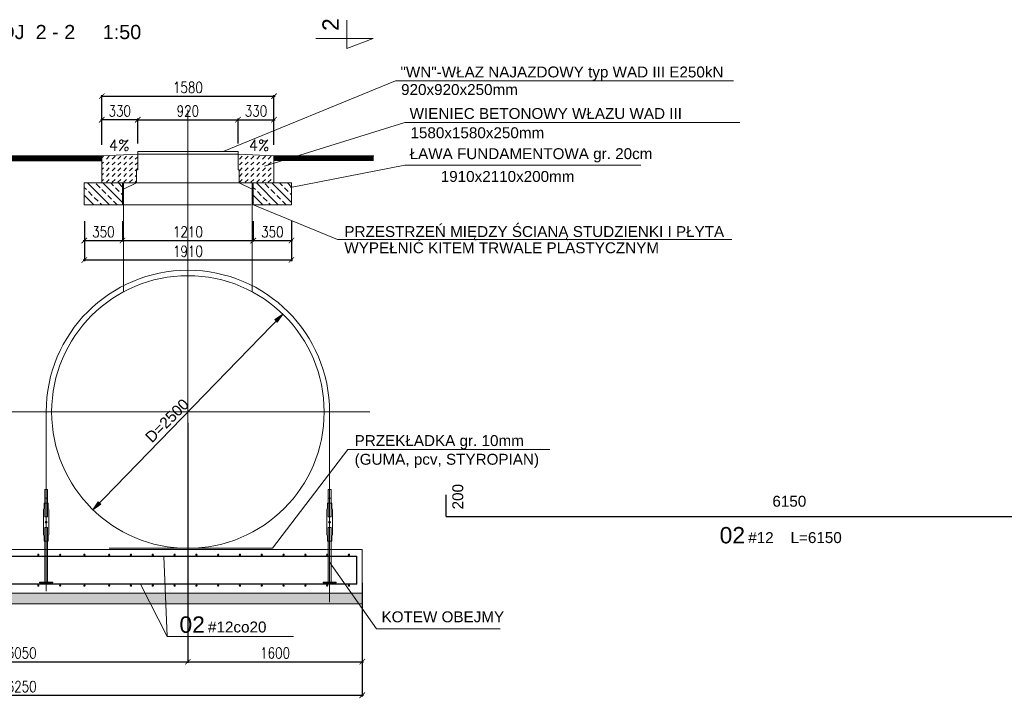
# Model space of a CAD drawing. Header units: millimetres. Extents: x -387992 to 11255, y 102926 to 380857.
# Tile 21 of 27: x -381803 to -372770, y 294734 to 300956. Entities that reach past the tile are written whole.
import ezdxf

# ---------------------------------------------------------------- set-up
doc = ezdxf.new("R2010")
doc.units = ezdxf.units.MM
doc.header["$MEASUREMENT"] = 0
for name, color, linetype, lineweight in [('AOS BETON', 7, 'Continuous', 18), ('AOS OPIS', 7, 'Continuous', 9), ('AOS OS', 7, 'Continuous', 5), ('AOS STAL', 7, 'Continuous', 13), ('AOS WYMIAR', 7, 'Continuous', 9), ('AOS WYMIAR @ 1', 7, 'Continuous', 9), ('AOS ZBROJENIE', 7, 'Continuous', 25), ('AOS_OPIS', 7, 'Continuous', 9)]:
    doc.layers.add(name, color=color, linetype=linetype, lineweight=lineweight)
doc.styles.add('ARIAL', font='arial.ttf')
doc.styles.add('ROMANS', font='romans.shx', dxfattribs={"width": 0.7})
doc.styles.add('wymiary_opis', font='simplex.shx', dxfattribs={"width": 0.8})
doc.dimstyles.new('BB 1-50', dxfattribs={"dimtxt": 100, "dimasz": 50, "dimexe": 10, "dimexo": 100, "dimgap": 30, "dimtad": 1, "dimlfac": -1, "dimzin": 12, "dimdsep": 46, "dimtxsty": 'wymiary_opis', "dimblk": 'ARCHTICK', "dimcen": 45, "dimdle": 10, "dimclrd": 256, "dimclre": 256, "dimadec": 0, "dimazin": 0, "dimtfac": 1, "dimtix": 1, "dimtmove": 2, "dimatfit": 3, "dimfxl": 1, "dimtolj": 1, "dimtzin": 0, "dimarcsym": 0})
pattern_1 = [(45, (-402061.448, 285411.79), (3e-15, 53.03301), [37.5, -37.5])]

# ---------------------------------------------------------------- blocks, each defined once
blk = doc.blocks.new('_ArchTick')
at = {"color": 0, "linetype": 'ByBlock', "const_width": 0.15}
blk.add_lwpolyline([(-0.5, -0.5), (0.5, 0.5)], dxfattribs=at)
blk = doc.blocks.new('*D6250')
at = {"layer": 'AOS WYMIAR', "lineweight": -2, "transparency": 16777216}
for p, q in [((-384909.9, 295556.5), (-384909.9, 294751.5)), ((-378659.9, 295549), (-378659.9, 294751.5)), ((-384919.9, 294761.5), (-378649.9, 294761.5))]:
    blk.add_line(p, q, dxfattribs=at)
at = {"layer": 'Defpoints', "color": 0, "transparency": 16777216}
for p in [(-384909.9, 295656.5), (-378659.9, 295649), (-378659.9, 294761.5)]:
    blk.add_point(p, dxfattribs=at)
at = {"layer": 'AOS WYMIAR', "lineweight": -2, "transparency": 16777216, "xscale": 50, "yscale": 50, "zscale": 50, "rotation": 180}
blk.add_blockref('_ArchTick', (-384909.9, 294761.5), dxfattribs=at)
at = {"layer": 'AOS WYMIAR', "lineweight": -2, "transparency": 16777216, "xscale": 50, "yscale": 50, "zscale": 50}
blk.add_blockref('_ArchTick', (-378659.9, 294761.5), dxfattribs=at)
at = {"layer": 'AOS WYMIAR', "color": 0, "transparency": 16777216, "insert": (-381784.9, 294841.5), "char_height": 100, "attachment_point": 5, "style": 'wymiary_opis'}
blk.add_mtext('\\A1;6250', dxfattribs=at)
blk = doc.blocks.new('*D1014')
at = {"layer": 'AOS WYMIAR', "lineweight": -2, "transparency": 16777216}
for p, q in [((-381049.9, 299809), (-381049.9, 300265)), ((-379469.9, 299809), (-379469.9, 300265)), ((-381059.9, 300255), (-379459.9, 300255))]:
    blk.add_line(p, q, dxfattribs=at)
at = {"layer": 'Defpoints', "color": 0, "transparency": 16777216}
for p in [(-379469.9, 300255), (-381049.9, 299709), (-379469.9, 299709)]:
    blk.add_point(p, dxfattribs=at)
at = {"layer": 'AOS WYMIAR', "lineweight": -2, "transparency": 16777216, "xscale": 50, "yscale": 50, "zscale": 50, "rotation": 180}
blk.add_blockref('_ArchTick', (-381049.9, 300255), dxfattribs=at)
at = {"layer": 'AOS WYMIAR', "lineweight": -2, "transparency": 16777216, "xscale": 50, "yscale": 50, "zscale": 50}
blk.add_blockref('_ArchTick', (-379469.9, 300255), dxfattribs=at)
at = {"layer": 'AOS WYMIAR', "color": 0, "transparency": 16777216, "insert": (-380259.9, 300335), "char_height": 100, "attachment_point": 5, "style": 'wymiary_opis'}
blk.add_mtext('\\A1;1580', dxfattribs=at)
blk = doc.blocks.new('*D1015')
at = {"layer": 'AOS WYMIAR', "lineweight": -2, "transparency": 16777216}
for p, q in [((-380709.9, 300038.9), (-381059.9, 300038.9)), ((-381049.9, 299809), (-381049.9, 300048.9)), ((-380719.9, 299847.3), (-380719.9, 300048.9))]:
    blk.add_line(p, q, dxfattribs=at)
at = {"layer": 'Defpoints', "color": 0, "transparency": 16777216}
for p in [(-381049.9, 300038.9), (-380719.9, 299747.3), (-381049.9, 299709)]:
    blk.add_point(p, dxfattribs=at)
at = {"layer": 'AOS WYMIAR', "lineweight": -2, "transparency": 16777216, "xscale": 50, "yscale": 50, "zscale": 50, "rotation": 180}
blk.add_blockref('_ArchTick', (-381049.9, 300038.9), dxfattribs=at)
at = {"layer": 'AOS WYMIAR', "lineweight": -2, "transparency": 16777216, "xscale": 50, "yscale": 50, "zscale": 50}
blk.add_blockref('_ArchTick', (-380719.9, 300038.9), dxfattribs=at)
at = {"layer": 'AOS WYMIAR', "color": 0, "transparency": 16777216, "insert": (-380884.9, 300118.9), "char_height": 100, "attachment_point": 5, "style": 'wymiary_opis'}
blk.add_mtext('\\A1;330', dxfattribs=at)
blk = doc.blocks.new('*D1017')
at = {"layer": 'AOS WYMIAR', "lineweight": -2, "transparency": 16777216}
for p, q in [((-379809.9, 300038.9), (-379459.9, 300038.9)), ((-379799.9, 299822.3), (-379799.9, 300048.9)), ((-379469.9, 299809), (-379469.9, 300048.9))]:
    blk.add_line(p, q, dxfattribs=at)
at = {"layer": 'Defpoints', "color": 0, "transparency": 16777216}
for p in [(-379469.9, 300038.9), (-379799.9, 299722.3), (-379469.9, 299709)]:
    blk.add_point(p, dxfattribs=at)
at = {"layer": 'AOS WYMIAR', "lineweight": -2, "transparency": 16777216, "xscale": 50, "yscale": 50, "zscale": 50, "rotation": 180}
blk.add_blockref('_ArchTick', (-379799.9, 300038.9), dxfattribs=at)
at = {"layer": 'AOS WYMIAR', "lineweight": -2, "transparency": 16777216, "xscale": 50, "yscale": 50, "zscale": 50}
blk.add_blockref('_ArchTick', (-379469.9, 300038.9), dxfattribs=at)
at = {"layer": 'AOS WYMIAR', "color": 0, "transparency": 16777216, "insert": (-379634.9, 300118.9), "char_height": 100, "attachment_point": 5, "style": 'wymiary_opis'}
blk.add_mtext('\\A1;330', dxfattribs=at)
blk = doc.blocks.new('*D1018')
at = {"layer": 'AOS WYMIAR', "lineweight": -2, "transparency": 16777216}
for p, q in [((-380729.9, 300038.9), (-379789.9, 300038.9)), ((-380719.9, 299822.3), (-380719.9, 300048.9)), ((-379799.9, 299822.3), (-379799.9, 300048.9))]:
    blk.add_line(p, q, dxfattribs=at)
at = {"layer": 'Defpoints', "color": 0, "transparency": 16777216}
for p in [(-379799.9, 300038.9), (-380719.9, 299722.3), (-379799.9, 299722.3)]:
    blk.add_point(p, dxfattribs=at)
at = {"layer": 'AOS WYMIAR', "lineweight": -2, "transparency": 16777216, "xscale": 50, "yscale": 50, "zscale": 50, "rotation": 180}
blk.add_blockref('_ArchTick', (-380719.9, 300038.9), dxfattribs=at)
at = {"layer": 'AOS WYMIAR', "lineweight": -2, "transparency": 16777216, "xscale": 50, "yscale": 50, "zscale": 50}
blk.add_blockref('_ArchTick', (-379799.9, 300038.9), dxfattribs=at)
at = {"layer": 'AOS WYMIAR', "color": 0, "transparency": 16777216, "insert": (-380259.9, 300118.9), "char_height": 100, "attachment_point": 5, "style": 'wymiary_opis'}
blk.add_mtext('\\A1;920', dxfattribs=at)
blk = doc.blocks.new('*D1019')
at = {"layer": 'AOS WYMIAR', "lineweight": -2, "transparency": 16777216}
for p, q in [((-381209.9, 298959), (-381209.9, 298742.9)), ((-379309.9, 298959), (-379309.9, 298742.9)), ((-381219.9, 298752.9), (-379299.9, 298752.9))]:
    blk.add_line(p, q, dxfattribs=at)
at = {"layer": 'Defpoints', "color": 0, "transparency": 16777216}
for p in [(-381209.9, 299059), (-379309.9, 299059), (-379309.9, 298752.9)]:
    blk.add_point(p, dxfattribs=at)
at = {"layer": 'AOS WYMIAR', "lineweight": -2, "transparency": 16777216, "xscale": 50, "yscale": 50, "zscale": 50, "rotation": 180}
blk.add_blockref('_ArchTick', (-381209.9, 298752.9), dxfattribs=at)
at = {"layer": 'AOS WYMIAR', "lineweight": -2, "transparency": 16777216, "xscale": 50, "yscale": 50, "zscale": 50}
blk.add_blockref('_ArchTick', (-379309.9, 298752.9), dxfattribs=at)
at = {"layer": 'AOS WYMIAR', "color": 0, "transparency": 16777216, "insert": (-380259.9, 298832.9), "char_height": 100, "attachment_point": 5, "style": 'wymiary_opis'}
blk.add_mtext('\\A1;1910', dxfattribs=at)
blk = doc.blocks.new('*D1020')
at = {"layer": 'AOS WYMIAR', "lineweight": -2, "transparency": 16777216}
for p, q in [((-381209.9, 299109), (-381209.9, 298921)), ((-380859.9, 299109), (-380859.9, 298921)), ((-381219.9, 298931), (-380849.9, 298931))]:
    blk.add_line(p, q, dxfattribs=at)
at = {"layer": 'Defpoints', "color": 0, "transparency": 16777216}
for p in [(-381209.9, 299209), (-380859.9, 299209), (-380859.9, 298931)]:
    blk.add_point(p, dxfattribs=at)
at = {"layer": 'AOS WYMIAR', "lineweight": -2, "transparency": 16777216, "xscale": 50, "yscale": 50, "zscale": 50, "rotation": 180}
blk.add_blockref('_ArchTick', (-381209.9, 298931), dxfattribs=at)
at = {"layer": 'AOS WYMIAR', "lineweight": -2, "transparency": 16777216, "xscale": 50, "yscale": 50, "zscale": 50}
blk.add_blockref('_ArchTick', (-380859.9, 298931), dxfattribs=at)
at = {"layer": 'AOS WYMIAR', "color": 0, "transparency": 16777216, "insert": (-381034.9, 299011), "char_height": 100, "attachment_point": 5, "style": 'wymiary_opis'}
blk.add_mtext('\\A1;350', dxfattribs=at)
blk = doc.blocks.new('*D1021')
at = {"layer": 'AOS WYMIAR', "lineweight": -2, "transparency": 16777216}
for p, q in [((-380859.9, 299109), (-380859.9, 298921)), ((-379659.9, 299109), (-379659.9, 298921)), ((-380869.9, 298931), (-379649.9, 298931))]:
    blk.add_line(p, q, dxfattribs=at)
at = {"layer": 'Defpoints', "color": 0, "transparency": 16777216}
for p in [(-380859.9, 299209), (-379659.9, 299209), (-379659.9, 298931)]:
    blk.add_point(p, dxfattribs=at)
at = {"layer": 'AOS WYMIAR', "lineweight": -2, "transparency": 16777216, "xscale": 50, "yscale": 50, "zscale": 50, "rotation": 180}
blk.add_blockref('_ArchTick', (-380859.9, 298931), dxfattribs=at)
at = {"layer": 'AOS WYMIAR', "lineweight": -2, "transparency": 16777216, "xscale": 50, "yscale": 50, "zscale": 50}
blk.add_blockref('_ArchTick', (-379659.9, 298931), dxfattribs=at)
at = {"layer": 'AOS WYMIAR', "color": 0, "transparency": 16777216, "insert": (-380259.9, 299011), "char_height": 100, "attachment_point": 5, "style": 'wymiary_opis'}
blk.add_mtext('\\A1;1210', dxfattribs=at)
blk = doc.blocks.new('*D1022')
at = {"layer": 'AOS WYMIAR', "lineweight": -2, "transparency": 16777216}
for p, q in [((-379309.9, 299109), (-379309.9, 298921)), ((-379669.9, 298931), (-379299.9, 298931)), ((-379659.9, 298959), (-379659.9, 298921))]:
    blk.add_line(p, q, dxfattribs=at)
at = {"layer": 'Defpoints', "color": 0, "transparency": 16777216}
for p in [(-379309.9, 299209), (-379659.9, 299059), (-379309.9, 298931)]:
    blk.add_point(p, dxfattribs=at)
at = {"layer": 'AOS WYMIAR', "lineweight": -2, "transparency": 16777216, "xscale": 50, "yscale": 50, "zscale": 50, "rotation": 180}
blk.add_blockref('_ArchTick', (-379659.9, 298931), dxfattribs=at)
at = {"layer": 'AOS WYMIAR', "lineweight": -2, "transparency": 16777216, "xscale": 50, "yscale": 50, "zscale": 50}
blk.add_blockref('_ArchTick', (-379309.9, 298931), dxfattribs=at)
at = {"layer": 'AOS WYMIAR', "color": 0, "transparency": 16777216, "insert": (-379484.9, 299011), "char_height": 100, "attachment_point": 5, "style": 'wymiary_opis'}
blk.add_mtext('\\A1;350', dxfattribs=at)
blk = doc.blocks.new('*D1013')
at = {"layer": 'AOS WYMIAR', "lineweight": -2, "transparency": 16777216}
for p, q in [((-380259.9, 295864.4), (-380259.9, 295059.4)), ((-378659.9, 295792.8), (-378659.9, 295059.4)), ((-380269.9, 295069.4), (-378649.9, 295069.4))]:
    blk.add_line(p, q, dxfattribs=at)
at = {"layer": 'Defpoints', "color": 0, "transparency": 16777216}
for p in [(-380259.9, 295964.4), (-378659.9, 295892.8), (-378659.9, 295069.4)]:
    blk.add_point(p, dxfattribs=at)
at = {"layer": 'AOS WYMIAR', "lineweight": -2, "transparency": 16777216, "xscale": 50, "yscale": 50, "zscale": 50, "rotation": 180}
blk.add_blockref('_ArchTick', (-380259.9, 295069.4), dxfattribs=at)
at = {"layer": 'AOS WYMIAR', "lineweight": -2, "transparency": 16777216, "xscale": 50, "yscale": 50, "zscale": 50}
blk.add_blockref('_ArchTick', (-378659.9, 295069.4), dxfattribs=at)
at = {"layer": 'AOS WYMIAR', "color": 0, "transparency": 16777216, "insert": (-379459.9, 295149.4), "char_height": 100, "attachment_point": 5, "style": 'wymiary_opis'}
blk.add_mtext('\\A1;1600', dxfattribs=at)
blk = doc.blocks.new('*D1034')
at = {"layer": 'AOS WYMIAR', "lineweight": -2, "transparency": 16777216}
for p, q in [((-383309.9, 297259), (-383309.9, 295059.4)), ((-380259.9, 297259), (-380259.9, 295059.4)), ((-383319.9, 295069.4), (-380249.9, 295069.4))]:
    blk.add_line(p, q, dxfattribs=at)
at = {"layer": 'Defpoints', "color": 0, "transparency": 16777216}
for p in [(-383309.9, 297359), (-380259.9, 297359), (-380259.9, 295069.4)]:
    blk.add_point(p, dxfattribs=at)
at = {"layer": 'AOS WYMIAR', "lineweight": -2, "transparency": 16777216, "xscale": 50, "yscale": 50, "zscale": 50, "rotation": 180}
blk.add_blockref('_ArchTick', (-383309.9, 295069.4), dxfattribs=at)
at = {"layer": 'AOS WYMIAR', "lineweight": -2, "transparency": 16777216, "xscale": 50, "yscale": 50, "zscale": 50}
blk.add_blockref('_ArchTick', (-380259.9, 295069.4), dxfattribs=at)
at = {"layer": 'AOS WYMIAR', "color": 0, "transparency": 16777216, "insert": (-381784.9, 295149.4), "char_height": 100, "attachment_point": 5, "style": 'wymiary_opis'}
blk.add_mtext('\\A1;3050', dxfattribs=at)

msp = doc.modelspace()

# ---------------------------------------------------------------- hatches: boundary and pattern name
at = {"layer": 'AOS BETON'}
h = msp.add_hatch(dxfattribs=at)
h.set_pattern_fill('DASH', scale=300, angle=45, style=0)
h.set_pattern_definition(pattern_1)
h.paths.add_polyline_path([(-380729.930945, 299459.001498), (-381049.930945, 299459.001498), (-381049.930945, 299709.001498), (-380719.930945, 299722.255667), (-380719.930945, 299579.001498), (-380729.930945, 299579.001498)])
edge = h.paths.add_edge_path(flags=16)
edge.add_line((-380719.930945, 299579.001498), (-380729.930945, 299579.001498))
h = msp.add_hatch(dxfattribs=at)
h.set_pattern_fill('DASH', scale=300, angle=45, style=0)
h.set_pattern_definition(pattern_1)
h.paths.add_polyline_path([(-379789.930945, 299579.001498), (-379789.930945, 299459.001498), (-379469.930945, 299459.001498), (-379469.930945, 299709.001498), (-379799.930945, 299722.255667), (-379799.930945, 299579.001498)])
edge = h.paths.add_edge_path(flags=16)
edge.add_line((-379799.930945, 299579.001498), (-379789.930945, 299579.001498))
h = msp.add_hatch(dxfattribs=at)
h.set_pattern_fill('ANSI33', scale=400, angle=90, style=0)
h.set_pattern_definition([(135, (-398761.45, 285361.79), (-70.7107, -70.7107), []), (135, (-398761.45, 285432.5), (-70.7107, -70.7107), [50, -25])])
h.paths.add_polyline_path([(-381209.930945, 299259.001498), (-380859.930945, 299259.001498), (-380859.930945, 299459.001498), (-381209.930945, 299459.001498)])
h = msp.add_hatch(dxfattribs=at)
h.set_pattern_fill('ANSI33', scale=400, angle=90, style=0)
h.set_pattern_definition([(135, (-397211.45, 285361.79), (-70.7107, -70.7107), []), (135, (-397211.45, 285432.5), (-70.7107, -70.7107), [50, -25])])
h.paths.add_polyline_path([(-379659.930945, 299259.001498), (-379309.930945, 299259.001498), (-379309.930945, 299459.001498), (-379659.930945, 299459.001498)])
at = {"layer": 'AOS_OPIS'}
for points in [[(-379389.329621, 298255.970468), (-379462.09429, 298205.902225), (-379450.746077, 298194.554013), (-379439.397864, 298183.2058)], [(-381130.53227, 296462.032527), (-381081.498819, 296535.498483), (-381069.991141, 296524.312009), (-381058.483463, 296513.125535)]]:
    msp.add_hatch(color=256, dxfattribs=at).paths.add_polyline_path(points)
h = msp.add_hatch(color=256, dxfattribs=at)
edge = h.paths.add_edge_path()
edge.add_arc((-381631.936309, 296049.990126), 6, 0, 360)
h = msp.add_hatch(color=256, dxfattribs=at)
edge = h.paths.add_edge_path()
edge.add_arc((-381431.936309, 296049.990126), 6, 0, 360)
h = msp.add_hatch(color=256, dxfattribs=at)
edge = h.paths.add_edge_path()
edge.add_arc((-381208.731474, 296049.990126), 6, 0, 360)
h = msp.add_hatch(color=256, dxfattribs=at)
edge = h.paths.add_edge_path()
edge.add_arc((-380981.936309, 296049.990126), 6, 0, 360)
h = msp.add_hatch(color=256, dxfattribs=at)
edge = h.paths.add_edge_path()
edge.add_arc((-380781.936309, 296049.990126), 6, 0, 360)
h = msp.add_hatch(color=256, dxfattribs=at)
edge = h.paths.add_edge_path()
edge.add_arc((-380581.936309, 296049.990126), 6, 0, 360)
h = msp.add_hatch(color=256, dxfattribs=at)
edge = h.paths.add_edge_path()
edge.add_arc((-380381.936309, 296049.990126), 6, 0, 360)
h = msp.add_hatch(color=256, dxfattribs=at)
edge = h.paths.add_edge_path()
edge.add_arc((-380181.936309, 296049.990126), 6, 0, 360)
h = msp.add_hatch(color=256, dxfattribs=at)
edge = h.paths.add_edge_path()
edge.add_arc((-379981.936309, 296049.990126), 6, 0, 360)
h = msp.add_hatch(color=256, dxfattribs=at)
edge = h.paths.add_edge_path()
edge.add_arc((-379781.936309, 296049.990126), 6, 0, 360)
h = msp.add_hatch(color=256, dxfattribs=at)
edge = h.paths.add_edge_path()
edge.add_arc((-379581.936309, 296049.990126), 6, 0, 360)
h = msp.add_hatch(color=256, dxfattribs=at)
edge = h.paths.add_edge_path()
edge.add_arc((-379381.936309, 296049.990126), 6, 0, 360)
h = msp.add_hatch(color=256, dxfattribs=at)
edge = h.paths.add_edge_path()
edge.add_arc((-379181.936309, 296049.990126), 6, 0, 360)
h = msp.add_hatch(color=256, dxfattribs=at)
edge = h.paths.add_edge_path()
edge.add_arc((-378981.936309, 296049.990126), 6, 0, 360)
h = msp.add_hatch(color=256, dxfattribs=at)
edge = h.paths.add_edge_path()
edge.add_arc((-378781.936309, 296049.990126), 6, 0, 360)
h = msp.add_hatch(color=256, dxfattribs=at)
edge = h.paths.add_edge_path()
edge.add_arc((-381631.936309, 295766.862619), 6, 0, 360)
h = msp.add_hatch(color=256, dxfattribs=at)
edge = h.paths.add_edge_path()
edge.add_arc((-381431.936309, 295766.862619), 6, 0, 360)
h = msp.add_hatch(color=256, dxfattribs=at)
edge = h.paths.add_edge_path()
edge.add_arc((-381208.731474, 295766.862619), 6, 0, 360)
h = msp.add_hatch(color=256, dxfattribs=at)
edge = h.paths.add_edge_path()
edge.add_arc((-380981.936309, 295766.862619), 6, 0, 360)
h = msp.add_hatch(color=256, dxfattribs=at)
edge = h.paths.add_edge_path()
edge.add_arc((-380781.936309, 295766.862619), 6, 0, 360)
h = msp.add_hatch(color=256, dxfattribs=at)
edge = h.paths.add_edge_path()
edge.add_arc((-380581.936309, 295766.862619), 6, 0, 360)
h = msp.add_hatch(color=256, dxfattribs=at)
edge = h.paths.add_edge_path()
edge.add_arc((-380381.936309, 295766.862619), 6, 0, 360)
h = msp.add_hatch(color=256, dxfattribs=at)
edge = h.paths.add_edge_path()
edge.add_arc((-380181.936309, 295766.862619), 6, 0, 360)
h = msp.add_hatch(color=256, dxfattribs=at)
edge = h.paths.add_edge_path()
edge.add_arc((-379981.936309, 295766.862619), 6, 0, 360)
h = msp.add_hatch(color=256, dxfattribs=at)
edge = h.paths.add_edge_path()
edge.add_arc((-379781.936309, 295766.862619), 6, 0, 360)
h = msp.add_hatch(color=256, dxfattribs=at)
edge = h.paths.add_edge_path()
edge.add_arc((-379581.936309, 295766.862619), 6, 0, 360)
h = msp.add_hatch(color=256, dxfattribs=at)
edge = h.paths.add_edge_path()
edge.add_arc((-379381.936309, 295766.862619), 6, 0, 360)
h = msp.add_hatch(color=256, dxfattribs=at)
edge = h.paths.add_edge_path()
edge.add_arc((-379181.936309, 295766.862619), 6, 0, 360)
h = msp.add_hatch(color=256, dxfattribs=at)
edge = h.paths.add_edge_path()
edge.add_arc((-378981.936309, 295766.862619), 6, 0, 360)
h = msp.add_hatch(color=256, dxfattribs=at)
edge = h.paths.add_edge_path()
edge.add_arc((-378781.936309, 295766.862619), 6, 0, 360)
h = msp.add_hatch(dxfattribs=at)
h.set_pattern_fill('DASH', color=256, scale=300, angle=45, style=0)
h.set_pattern_definition([(45, (-405111.448, 259768.595), (3e-15, 53.03301), [37.5, -37.5])])
edge = h.paths.add_edge_path()
edge.add_line((-384909.930945, 295699.001498), (-378659.930945, 295699.001498))
edge.add_line((-378659.930945, 295699.001498), (-378659.930945, 295599.001498))
edge.add_line((-378659.930945, 295599.001498), (-384909.930945, 295599.001498))

# ---------------------------------------------------------------- linework, layer by layer
at = {"layer": 'AOS BETON', "color": 7}
for p, q in [((-380719.930945, 299722.255667), (-381049.930945, 299709.001498)), ((-381049.930945, 299709.001498), (-380719.930945, 299722.255667)), ((-380719.930945, 299747.255667), (-380259.930945, 299747.255667)), ((-380719.930945, 299747.255667), (-380719.930945, 299579.001498)), ((-380719.930945, 299747.255667), (-380719.930945, 299722.255667)), ((-380719.930945, 299722.255667), (-380259.930945, 299722.255667)), ((-380719.930945, 299722.255667), (-380719.930945, 299579.001498)), ((-379799.930945, 299747.255667), (-380259.930945, 299747.255667)), ((-379799.930945, 299722.255667), (-380259.930945, 299722.255667)), ((-379799.930945, 299747.255667), (-379799.930945, 299722.255667)), ((-379799.930945, 299747.255667), (-379799.930945, 299579.001498)), ((-379799.930945, 299722.255667), (-379469.930945, 299709.001498)), ((-379799.930945, 299722.255667), (-379799.930945, 299579.001498)), ((-379469.930945, 299709.001498), (-379799.930945, 299722.255667)), ((-385619.930945, 299709.001498), (-381569.046067, 299709.001498)), ((-381049.930945, 299709.001498), (-385015.08145, 299709.001498)), ((-381049.930945, 299709.001498), (-381049.930945, 299459.001498)), ((-381049.930945, 299459.001498), (-381049.930945, 299709.001498)), ((-379469.930945, 299709.001498), (-379469.930945, 299459.001498)), ((-379469.930945, 299459.001498), (-379469.930945, 299709.001498)), ((-379469.930945, 299709.001498), (-378554.780441, 299709.001498)), ((-380719.930945, 299579.001498), (-380729.930945, 299579.001498)), ((-380729.930945, 299579.001498), (-380729.930945, 299459.001498)), ((-380719.930945, 299579.001498), (-380729.930945, 299579.001498)), ((-380729.930945, 299579.001498), (-380729.930945, 299459.001498)), ((-379799.930945, 299579.001498), (-379789.930945, 299579.001498)), ((-379799.930945, 299579.001498), (-379789.930945, 299579.001498)), ((-379789.930945, 299579.001498), (-379789.930945, 299459.001498)), ((-379789.930945, 299579.001498), (-379789.930945, 299459.001498)), ((-379789.930945, 299459.001498), (-381209.930945, 299459.001498)), ((-380729.930945, 299459.001498), (-381049.930945, 299459.001498)), ((-380849.930945, 299459.001498), (-380849.930945, 299209.001498)), ((-380729.930945, 299459.001498), (-380849.930945, 299403.303072)), ((-379789.930945, 299459.001498), (-379669.930945, 299403.303072)), ((-379789.930945, 299459.001498), (-379469.930945, 299459.001498)), ((-379669.930945, 299459.001498), (-379669.930945, 299209.001498)), ((-380849.930945, 298460.999683), (-380849.930945, 299364.914725)), ((-379669.930945, 298460.999683), (-379669.930945, 299364.914725)), ((-380859.930945, 299259.001498), (-379679.930945, 299259.001498)), ((-381573.430945, 296649.001498), (-381573.430945, 296399.001498)), ((-381546.430945, 296649.001498), (-381573.430945, 296649.001498)), ((-381546.430945, 296649.001498), (-381546.430945, 296399.001498)), ((-378973.430945, 296649.001498), (-378973.430945, 296399.001498)), ((-378946.430945, 296649.001498), (-378973.430945, 296649.001498)), ((-378946.430945, 296649.001498), (-378946.430945, 296399.001498)), ((-381546.430945, 296569.001498), (-381573.430945, 296569.001498)), ((-378946.430945, 296569.001498), (-378973.430945, 296569.001498)), ((-381579.430945, 296476.501498), (-381585.430945, 296464.501498)), ((-381585.430945, 296464.501498), (-381585.430945, 296233.501498)), ((-381540.430945, 296524.001498), (-381579.430945, 296524.001498)), ((-381579.430945, 296524.001498), (-381579.430945, 296476.501498)), ((-381540.430945, 296524.001498), (-381540.430945, 296476.501498)), ((-381540.430945, 296476.501498), (-381534.430945, 296464.501498)), ((-381534.430945, 296464.501498), (-381534.430945, 296233.501498)), ((-378979.430945, 296476.501498), (-378985.430945, 296464.501498)), ((-378985.430945, 296464.501498), (-378985.430945, 296233.501498)), ((-378940.430945, 296524.001498), (-378979.430945, 296524.001498)), ((-378979.430945, 296524.001498), (-378979.430945, 296476.501498)), ((-378940.430945, 296524.001498), (-378940.430945, 296476.501498)), ((-378940.430945, 296476.501498), (-378934.430945, 296464.501498)), ((-378934.430945, 296464.501498), (-378934.430945, 296233.501498)), ((-381546.430945, 296399.001498), (-381573.430945, 296399.001498)), ((-378946.430945, 296399.001498), (-378973.430945, 296399.001498)), ((-381573.430945, 296299.001498), (-381573.430945, 295798.634882)), ((-381546.430945, 296299.001498), (-381573.430945, 296299.001498)), ((-381546.430945, 296299.001498), (-381546.430945, 295798.634882)), ((-378946.430945, 296299.001498), (-378973.430945, 296299.001498)), ((-378973.430945, 296299.001498), (-378973.430945, 295798.634882)), ((-378946.430945, 296299.001498), (-378946.430945, 295798.634882)), ((-381579.430945, 296221.501498), (-381585.430945, 296233.501498)), ((-381579.430945, 296221.501498), (-381579.430945, 296174.001498)), ((-381540.430945, 296221.501498), (-381534.430945, 296233.501498)), ((-381540.430945, 296221.501498), (-381540.430945, 296174.001498)), ((-378979.430945, 296221.501498), (-378985.430945, 296233.501498)), ((-378979.430945, 296221.501498), (-378979.430945, 296174.001498)), ((-378940.430945, 296221.501498), (-378934.430945, 296233.501498)), ((-378940.430945, 296221.501498), (-378940.430945, 296174.001498)), ((-381540.430945, 296174.001498), (-381579.430945, 296174.001498)), ((-380982.667486, 296109.001498), (-379483.832985, 296109.001498)), ((-378940.430945, 296174.001498), (-378979.430945, 296174.001498)), ((-384909.930945, 296099.001498), (-378659.930945, 296099.001498)), ((-378659.930945, 296099.001498), (-378659.930945, 295599.001498)), ((-381619.930945, 295798.634882), (-381499.930945, 295798.634882)), ((-381619.930945, 295791.634882), (-381499.930945, 295791.634882)), ((-381573.430945, 295791.634882), (-381573.430945, 295781.634882)), ((-381573.430945, 295781.634882), (-381546.430945, 295781.634882)), ((-381546.430945, 295791.634882), (-381546.430945, 295781.634882)), ((-379019.930945, 295798.634882), (-378899.930945, 295798.634882)), ((-379019.930945, 295791.634882), (-378899.930945, 295791.634882)), ((-378973.430945, 295791.634882), (-378973.430945, 295781.634882)), ((-378973.430945, 295781.634882), (-378946.430945, 295781.634882)), ((-378946.430945, 295791.634882), (-378946.430945, 295781.634882)), ((-381779.930945, 295699.001498), (-378659.930945, 295699.001498)), ((-381759.930945, 295599.001498), (-378659.930945, 295599.001498))]:
    msp.add_line(p, q, dxfattribs=at)
at = {"layer": 'AOS BETON', "color": 7, "const_width": 50}
for points in [[(-382519.930945, 299681.458198), (-381049.930945, 299681.458198)], [(-379469.930945, 299684.246967), (-378554.780441, 299684.246967)]]:
    msp.add_lwpolyline(points, dxfattribs=at)
at = {"layer": 'AOS BETON', "color": 7}
msp.add_lwpolyline([(-384909.930945, 295699.001498), (-378659.930945, 295699.001498), (-378659.930945, 295599.001498), (-384909.930945, 295599.001498)], dxfattribs=at)
for centre in [(-381559.930945, 296349.001498), (-378959.930945, 296349.001498)]:
    msp.add_circle(centre, 8.977046, dxfattribs=at)
at = {"layer": 'AOS OPIS'}
for p, q in [((-379936.47792, 299747.255667), (-378353.758658, 300394.102471)), ((-378353.758658, 300394.102471), (-375253.453001, 300394.102471)), ((-379555.833125, 299612.781922), (-378269.977359, 300013.27586)), ((-378269.977359, 300013.27586), (-375196.009811, 300013.27586)), ((-379319.930945, 299417.806595), (-378269.977359, 299622.536558)), ((-378269.977359, 299622.536558), (-376103.358675, 299622.536558)), ((-379665.911135, 299261.380249), (-378888.502784, 298940.981576)), ((-378888.502784, 298940.981576), (-375270.62991, 298940.981576))]:
    msp.add_line(p, q, dxfattribs=at)
at = {"layer": 'AOS OPIS', "color": 7}
for p, q in [((-378791.86792, 297014.101146), (-379483.832985, 296109.001498)), ((-376940.429889, 297014.101146), (-378791.86792, 297014.101146)), ((-380448.493863, 295300.807259), (-380479.602814, 296035.595014)), ((-378528.737134, 295370.984253), (-378960.415131, 295983.471732)), ((-380693.713197, 295781.634882), (-380448.493863, 295300.807259)), ((-380448.493863, 295300.807259), (-379291.346711, 295300.807259)), ((-377396.443215, 295370.984253), (-378528.737134, 295370.984253))]:
    msp.add_line(p, q, dxfattribs=at)
at = {"layer": 'AOS OPIS'}
msp.add_lwpolyline([(-379084.776677, 300783.325632), (-378559.768471, 300783.325632), (-378801.647315, 300691.379471), (-378801.647315, 300950.329987)], dxfattribs=at)
at = {"layer": 'AOS OS', "ltscale": 10}
for p, q in [((-380259.930945, 300129.388237), (-380259.930945, 295799.001498)), ((-380259.930945, 300129.388237), (-380259.930945, 295799.001498)), ((-385041.610242, 297359.001498), (-378589.930945, 297359.001498)), ((-381559.930945, 296569.001498), (-381559.930945, 295716.618976)), ((-378959.930945, 296569.001498), (-378959.930945, 295616.618976)), ((-381569.907992, 296349.001498), (-381549.953899, 296349.001498)), ((-378969.907992, 296349.001498), (-378949.953899, 296349.001498)), ((-381619.930945, 295798.634882), (-381619.930945, 295791.634882)), ((-381499.930945, 295798.634882), (-381499.930945, 295791.634882)), ((-379019.930945, 295798.634882), (-379019.930945, 295791.634882)), ((-378899.930945, 295798.634882), (-378899.930945, 295791.634882))]:
    msp.add_line(p, q, dxfattribs=at)
at = {"layer": 'AOS STAL', "color": 7}
for p, q in [((-381559.930945, 296569.001498), (-381559.930945, 297359.001498)), ((-378959.930945, 296569.001498), (-378959.930945, 297359.001498))]:
    msp.add_line(p, q, dxfattribs=at)
msp.add_circle((-380259.930945, 297359.001498), 1250, dxfattribs=at)
msp.add_arc((-380259.930945, 297359.001498), 1300, 0, 180, dxfattribs=at)
at = {"layer": 'AOS WYMIAR'}
for points in [[(-381209.930945, 299259.001498), (-380859.930945, 299259.001498), (-380859.930945, 299459.001498), (-381209.930945, 299459.001498)], [(-379659.930945, 299259.001498), (-379309.930945, 299259.001498), (-379309.930945, 299459.001498), (-379659.930945, 299459.001498)]]:
    msp.add_lwpolyline(points, close=True, dxfattribs=at)
at = {"layer": 'AOS ZBROJENIE', "color": 7}
msp.add_line((-377889.574325, 296400.221482), (-371738.768189, 296400.221482), dxfattribs=at)
at = {"layer": 'AOS ZBROJENIE'}
for points in [[(-377889.574325, 296400.221482), (-377889.574325, 296600.221482)], [(-378709.607821, 295835.595014), (-378709.607821, 296035.595014)], [(-378709.607821, 295781.634882), (-378709.607821, 295981.634882)]]:
    msp.add_lwpolyline(points, dxfattribs=at)
for points in [[(-384860.413957, 295835.595014), (-384860.413957, 296035.095014, -0.4142135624), (-384859.913957, 296035.595014), (-378709.607821, 296035.595014)], [(-378709.607821, 295781.634882), (-384859.913957, 295781.634882, -0.4142135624), (-384860.413957, 295782.134882), (-384860.413957, 295981.634882)]]:
    msp.add_lwpolyline(points, format="xyb", dxfattribs=at)
at = {"layer": 'AOS_OPIS'}
for p, q in [((-379389.329621, 298255.970468), (-381130.53227, 296462.032527)), ((-379389.329621, 298255.970468), (-379462.09429, 298205.902225)), ((-379462.09429, 298205.902225), (-379450.746077, 298194.554013)), ((-379439.397864, 298183.2058), (-379450.746077, 298194.554013)), ((-379389.329621, 298255.970468), (-379439.397864, 298183.2058)), ((-381130.53227, 296462.032527), (-381081.498819, 296535.498483)), ((-381130.53227, 296462.032527), (-381058.483463, 296513.125535)), ((-381081.498819, 296535.498483), (-381069.991141, 296524.312009)), ((-381058.483463, 296513.125535), (-381069.991141, 296524.312009))]:
    msp.add_line(p, q, dxfattribs=at)
for centre in [(-381631.936309, 296049.990126), (-381431.936309, 296049.990126), (-381208.731474, 296049.990126), (-380981.936309, 296049.990126), (-380781.936309, 296049.990126), (-380581.936309, 296049.990126), (-380381.936309, 296049.990126), (-380181.936309, 296049.990126), (-379981.936309, 296049.990126), (-379781.936309, 296049.990126), (-379581.936309, 296049.990126), (-379381.936309, 296049.990126), (-379181.936309, 296049.990126), (-378981.936309, 296049.990126), (-378781.936309, 296049.990126), (-381631.936309, 295766.862619), (-381431.936309, 295766.862619), (-381208.731474, 295766.862619), (-380981.936309, 295766.862619), (-380781.936309, 295766.862619), (-380581.936309, 295766.862619), (-380381.936309, 295766.862619), (-380181.936309, 295766.862619), (-379981.936309, 295766.862619), (-379781.936309, 295766.862619), (-379581.936309, 295766.862619), (-379381.936309, 295766.862619), (-379181.936309, 295766.862619), (-378981.936309, 295766.862619), (-378781.936309, 295766.862619)]:
    msp.add_circle(centre, 6, dxfattribs=at)

# ---------------------------------------------------------------- texts
at = {"layer": 'AOS BETON', "color": 7}
for s, height, style, p in [('4%', 100, 'ROMANS', (-380984.488937, 299753.169532)), ('4%', 100, 'ROMANS', (-379701.597516, 299753.169532)), ('6150', 100, 'ARIAL', (-374897.489563, 296490.612104)), ('02', 150, 'ARIAL', (-375381.455245, 296154.35606)), ('#12    L=6150', 100, 'ARIAL', (-375119.302751, 296157.240569))]:
    msp.add_text(s, height=height, dxfattribs=dict(at, style=style)).set_placement(p)
at = {"layer": 'AOS BETON', "color": 7, "style": 'ARIAL'}
msp.add_text('200', height=100, rotation=90, dxfattribs=at).set_placement((-377733.994925, 296465.837471))
at = {"layer": 'AOS OPIS', "style": 'ARIAL'}
for s, p in [('"WN"-WŁAZ NAJAZDOWY typ WAD III E250kN', (-378309.524825, 300426.715813)), ('920x920x250mm', (-378303.965452, 300265.585205)), ('WIENIEC BETONOWY WŁAZU WAD III', (-378225.743527, 300045.889202)), ('1580x1580x250mm', (-378217.891758, 299869.407003)), ('ŁAWA FUNDAMENTOWA gr. 20cm', (-378225.743527, 299677.575496)), ('1910x2110x200mm', (-377940.260392, 299468.782937)), ('PRZESTRZEŃ MIĘDZY ŚCIANĄ STUDZIENKI I PŁYTA', (-378824.581749, 298963.457894)), ('WYPEŁNIĆ KITEM TRWALE PLASTYCZNYM', (-378824.581749, 298814.416004)), ('PRZEKŁADKA gr. 10mm', (-378730.224483, 297046.882013)), ('(GUMA, pcv, STYROPIAN)', (-378730.224483, 296875.453442))]:
    msp.add_text(s, height=100, dxfattribs=at).set_placement(p)
at = {"layer": 'AOS OPIS', "color": 7, "style": 'ARIAL'}
for s, height, p in [('02', 150, (-380337.203432, 295334.711986)), ('KOTEW OBEJMY', 100, (-378483.572609, 295430.824477)), ('#12co20', 100, (-380075.050938, 295337.596494))]:
    msp.add_text(s, height=height, dxfattribs=at).set_placement(p)
at = {"layer": 'AOS_OPIS', "style": 'ARIAL'}
msp.add_text('PRZEKRÓJ  2 - 2     1:50', height=130, dxfattribs=at).set_placement((-382726.385796, 300778.278843))
for s, height, rotation, p in [('2', 150, 90, (-378876.208458, 300852.676793, -0.001849)), ('D=2500', 100, 44.9999999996, (-380589.68626, 297070.745263))]:
    msp.add_text(s, height=height, rotation=rotation, dxfattribs=at).set_placement(p)

# ---------------------------------------------------------------- dimensions: what is measured, and where the dimension line sits
at = {"layer": 'AOS WYMIAR @ 1'}
for base, p1, p2, picture, middle in [((-379469.930945, 300254.969253), (-381049.930945, 299709.001498), (-379469.930945, 299709.001498), '*D1014', (-380259.930945, 300334.969253)), ((-381049.930945, 300038.923824), (-380719.930945, 299747.255667), (-381049.930945, 299709.001498), '*D1015', (-380884.930945, 300118.923824)), ((-379799.930945, 300038.923824), (-380719.930945, 299722.255667), (-379799.930945, 299722.255667), '*D1018', (-380259.930945, 300118.923824)), ((-379469.930945, 300038.923824), (-379799.930945, 299722.255667), (-379469.930945, 299709.001498), '*D1017', (-379634.930945, 300118.923824)), ((-380259.930945, 295069.359145), (-383309.930945, 297359.001498), (-380259.930945, 297359.001498), '*D1034', (-381784.930945, 295149.359145)), ((-378659.930945, 295069.359145), (-380259.930945, 295964.437471), (-378659.930945, 295892.754635), '*D1013', (-379459.930945, 295149.359145)), ((-378659.930945, 294761.454146), (-384909.930945, 295656.532472), (-378659.930945, 295649.001498), '*D6250', (-381784.930945, 294841.454146))]:
    dim = msp.add_linear_dim(base=base, p1=p1, p2=p2, dimstyle='BB 1-50', override={"dimscale": 1, "dimtix": 1, "dimtofl": 1, "dimtmove": 1, "dimatfit": 1}, dxfattribs=at)
    dim.commit()
    dim.dimension.update_dxf_attribs({"geometry": picture, "text_midpoint": middle})
for base, p1, p2, text, picture, middle in [((-380859.930945, 298930.967988), (-381209.930945, 299209.001498), (-380859.930945, 299209.001498), '350', '*D1020', (-381034.930945, 299010.967988)), ((-379659.930945, 298930.967988), (-380859.930945, 299209.001498), (-379659.930945, 299209.001498), '1210', '*D1021', (-380259.930945, 299010.967988)), ((-379309.930945, 298930.967988), (-379659.930945, 299059.001498), (-379309.930945, 299209.001498), '350', '*D1022', (-379484.930945, 299010.967988)), ((-379309.930945, 298752.87778), (-381209.930945, 299059.001498), (-379309.930945, 299059.001498), '1910', '*D1019', (-380259.930945, 298832.87778))]:
    dim = msp.add_linear_dim(base=base, p1=p1, p2=p2, text=text, dimstyle='BB 1-50', override={"dimscale": 1, "dimtix": 1, "dimtofl": 1, "dimtmove": 1, "dimatfit": 1}, dxfattribs=at)
    dim.commit()
    dim.dimension.update_dxf_attribs({"geometry": picture, "text_midpoint": middle})

doc.saveas('drawing.dxf')
